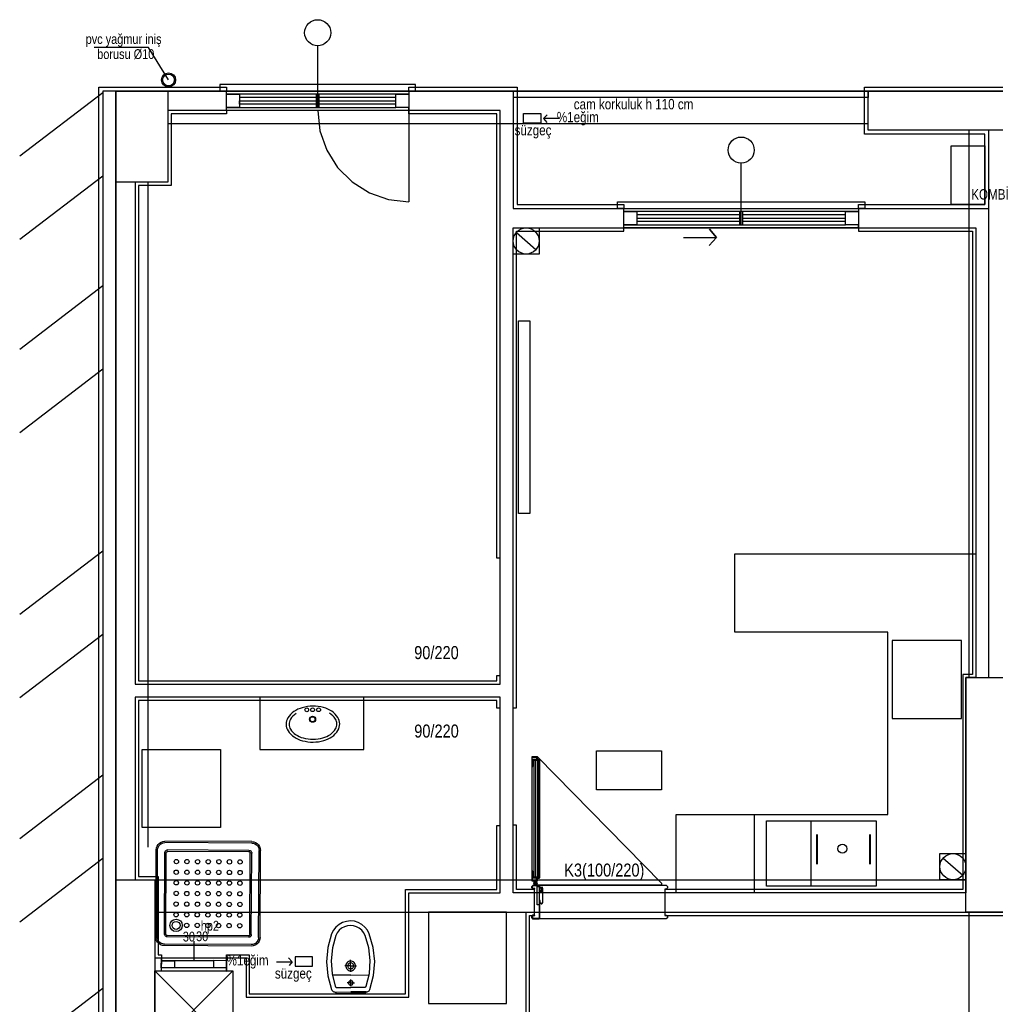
# Model space of a CAD drawing. Header units: centimetres. Extents: x 0 to 15445, y -30 to 2970.
# Tile 5 of 34: x 1281 to 1655, y 1543 to 1921. Entities that reach past the tile are written whole.
import ezdxf

# ---------------------------------------------------------------- set-up
doc = ezdxf.new("R2010")
doc.units = ezdxf.units.CM
doc.layers.add('ASN-MIMARI', color=8, linetype='CONTINUOUS')
doc.styles.get("Standard").update_dxf_attribs({"font": 'arial.ttf', "width": 0.8})

msp = doc.modelspace()

# ---------------------------------------------------------------- linework, layer by layer
at = {"layer": 'ASN-MIMARI'}
for p, q in [((1330.23, 1910.21), (1309.29, 1910.21)), ((1337.87, 1897.79), (1330.23, 1910.21)), ((1478.75, 1591.97), (1478.75, 1636.85)), ((1479.4, 1637.25), (1479.4, 1637.2)), ((1584.36, 1613.57), (1584.36, 1588.57)), ((1369.83, 1605.63), (1336.47, 1605.8)), ((1369.83, 1605.07), (1336.47, 1605.25)), ((1586.58, 1596.97), (1586.58, 1608.35)), ((1586.88, 1596.97), (1586.88, 1608.35)), ((1606.83, 1608.35), (1606.83, 1596.97)), ((1607.13, 1608.35), (1607.13, 1596.97)), ((1332.94, 1569.13), (1333.12, 1602.48)), ((1333.5, 1569.12), (1333.68, 1602.48)), ((1336.28, 1570.22), (1336.45, 1601.35)), ((1336.84, 1570.22), (1337.01, 1601.35)), ((1368.7, 1601.74), (1337.56, 1601.9)), ((1368.7, 1602.3), (1337.57, 1602.46)), ((1372.42, 1568.92), (1372.59, 1602.28)), ((1372.97, 1568.91), (1373.15, 1602.27)), ((1369.09, 1570.05), (1369.25, 1601.18)), ((1369.64, 1570.04), (1369.81, 1601.18)), ((1478.4, 1590.32), (1478.4, 1590.62)), ((1478.65, 1588.97), (1478.65, 1590.57)), ((1478.96, 1590.28), (1478.96, 1590.62)), ((1479.4, 1591.57), (1479.4, 1591.62)), ((1477.3, 1588.47), (1477.8, 1588.97)), ((1477.3, 1587.97), (1477.3, 1588.47)), ((1477.8, 1587.47), (1477.3, 1587.97)), ((1477.8, 1588.97), (1528.78, 1588.97)), ((1478.29, 1587.47), (1477.8, 1587.47)), ((1479.45, 1589.77), (1477.85, 1589.77)), ((1478.29, 1577.47), (1478.29, 1587.47)), ((1478.37, 1589.24), (1478.37, 1588.97)), ((1478.92, 1589.24), (1478.92, 1588.97)), ((1526.78, 1588.97), (1479.8, 1588.97)), ((1528.29, 1587.47), (1528.29, 1577.47)), ((1528.78, 1587.47), (1528.29, 1587.47)), ((1528.78, 1588.97), (1529.28, 1588.47)), ((1529.28, 1587.97), (1528.78, 1587.47)), ((1529.28, 1588.47), (1529.28, 1587.97)), ((1480.3, 1582), (1480.1, 1582)), ((1480.1, 1582), (1480.1, 1576.47)), ((1480.3, 1576.47), (1480.3, 1582)), ((1477.3, 1576.97), (1477.8, 1577.47)), ((1477.3, 1576.97), (1477.3, 1576.47)), ((1477.3, 1576.47), (1477.3, 1576.97)), ((1477.8, 1575.97), (1477.3, 1576.47)), ((1477.5, 1576.97), (1477.5, 1576.47)), ((1477.5, 1576.47), (1477.5, 1576.97)), ((1478.48, 1577.47), (1477.8, 1577.47)), ((1477.8, 1577.47), (1478.29, 1577.47)), ((1477.8, 1577.27), (1478.48, 1577.27)), ((1479.8, 1576.17), (1477.8, 1576.17)), ((1477.8, 1575.97), (1479.8, 1575.97)), ((1528.78, 1575.97), (1477.8, 1575.97)), ((1478.48, 1577.27), (1478.48, 1577.47)), ((1528.29, 1577.47), (1528.78, 1577.47)), ((1528.78, 1577.47), (1529.28, 1576.97)), ((1529.28, 1576.47), (1528.78, 1575.97)), ((1529.28, 1576.97), (1529.28, 1576.47)), ((1368.53, 1569.49), (1337.39, 1569.66)), ((1368.53, 1568.94), (1337.39, 1569.1)), ((1347.63, 1567.49), (1347.61, 1559.98)), ((1369.62, 1566.15), (1336.26, 1566.33)), ((1369.62, 1565.59), (1336.26, 1565.77)), ((1407.76, 1555.71), (1407.74, 1560.28)), ((1407.75, 1557.97), (1405.53, 1557.96)), ((1407.75, 1557.97), (1409.97, 1557.98)), ((1407.77, 1554.47), (1400.71, 1554.43)), ((1407.77, 1554.47), (1414.83, 1554.51)), ((1407.79, 1550.25), (1407.77, 1552.8)), ((1402.54, 1549.69), (1407.79, 1549.72)), ((1407.78, 1551.47), (1406.38, 1551.46)), ((1407.78, 1551.47), (1409.18, 1551.48)), ((1413.04, 1549.75), (1407.79, 1549.72)), ((1401.85, 1547.94), (1407.8, 1547.97)), ((1402.05, 1547.94), (1402.05, 1547.79)), ((1402.4, 1547.44), (1407.8, 1547.47)), ((1413.75, 1548), (1407.8, 1547.97)), ((1413.2, 1547.5), (1407.8, 1547.47)), ((1413.55, 1548), (1413.55, 1547.85))]:
    msp.add_line(p, q, dxfattribs=at)
for points in [[(1395.1, 1887.28), (1395.1, 1910.9)], [(1430.1, 1893.53), (1432.6, 1893.53), (1432.6, 1896.03), (1357.6, 1896.03), (1357.6, 1893.53), (1360.1, 1893.53)], [(1312.6, 1892.87), (1280.76, 1868.51)], [(1360.1, 1188.53), (1360.1, 1187.03), (1311.1, 1187.03), (1311.1, 1895.03), (1360.1, 1895.03), (1360.1, 1893.53)], [(1317.6, 1893.53), (1312.6, 1893.53), (1312.6, 1188.53), (1317.6, 1188.53), (1317.6, 1893.53)], [(1317.6, 1893.53), (1317.6, 1188.53), (1992.6, 1188.53), (1992.6, 1233.53), (2317.6, 1233.53), (2317.6, 1188.53), (2985.1, 1188.53), (2985.1, 1893.53), (1317.6, 1893.53)], [(1337.6, 1893.53), (1337.6, 1858.53), (1317.6, 1858.53), (1317.6, 1893.53), (1337.6, 1893.53)], [(1337.6, 1893.53), (1626.35, 1893.53)], [(1430.1, 1886.03), (1360.1, 1886.03), (1360.1, 1893.53), (1430.1, 1893.53), (1430.1, 1886.03), (1430.1, 1887.28), (1425.1, 1887.28), (1425.1, 1892.28), (1430.1, 1892.28), (1360.1, 1892.28), (1365.1, 1892.28), (1365.1, 1887.28), (1360.1, 1887.28), (1425.1, 1887.28), (1425.1, 1888.53), (1395.73, 1888.53)], [(1395.73, 1887.28), (1395.73, 1892.28), (1394.48, 1892.28), (1394.48, 1887.28), (1395.73, 1887.28)], [(1430.1, 1893.53), (1430.1, 1895.03), (1471.6, 1895.03), (1471.6, 1850.03), (1512.6, 1850.03), (1512.6, 1848.53)], [(1606.35, 1893.53), (1470.1, 1893.53), (1470.1, 1848.53), (1652.6, 1848.53), (1652.6, 1848.53), (1652.6, 1878.53), (1606.35, 1878.53), (1606.35, 1893.53)], [(1606.35, 1893.53), (1606.35, 1891.03), (1470.1, 1891.03)], [(1602.6, 1848.53), (1602.6, 1850.03), (1651.1, 1850.03), (1651.1, 1877.03), (1604.85, 1877.03), (1604.85, 1895.03), (1700.1, 1895.03), (1700.1, 1893.53)], [(1696.35, 1878.53), (1606.35, 1878.53), (1606.35, 1893.53), (1696.35, 1893.53), (1696.35, 1878.53)], [(1394.48, 1891.03), (1365.1, 1891.03)], [(1394.48, 1888.53), (1365.1, 1888.53), (1365.1, 1889.78), (1394.48, 1889.78)], [(1395.73, 1889.78), (1425.1, 1889.78), (1425.1, 1891.03), (1395.73, 1891.03)], [(1465.1, 1666.03), (1465.1, 1886.03), (1337.6, 1886.03), (1337.6, 1858.53), (1325.1, 1858.53), (1325.1, 1666.03), (1465.1, 1666.03)], [(1360.1, 1886.03), (1360.1, 1884.78), (1338.85, 1884.78), (1338.85, 1857.28), (1326.35, 1857.28), (1326.35, 1667.28), (1463.85, 1667.28), (1463.85, 1669.31), (1465.1, 1669.31)], [(1395.1, 1886.03), (1395.98, 1878.24), (1398.57, 1870.84), (1402.74, 1864.21), (1408.28, 1858.67), (1414.92, 1854.5), (1422.31, 1851.91), (1430.1, 1851.03)], [(1465.1, 1714.31), (1463.85, 1714.31), (1463.85, 1884.78), (1430.1, 1884.78), (1430.1, 1886.03)], [(1430.1, 1886.03), (1430.1, 1851.03)], [(1480.71, 1881.23), (1474.01, 1881.23), (1474.01, 1884.93), (1480.71, 1884.93), (1480.71, 1881.23)], [(1337.6, 1881.03), (1606.35, 1881.03)], [(1487.88, 1882.96), (1481.8, 1882.96), (1483.21, 1884.45), (1481.8, 1882.96), (1483.01, 1881.5)], [(1645.1, 1668.53), (1645.1, 1878.53)], [(1638.21, 1850.03), (1638.21, 1872.5), (1651.1, 1872.5), (1651.1, 1850.03), (1638.21, 1850.03)], [(1557.6, 1842.28), (1557.6, 1865.9)], [(1317.6, 1603.53), (1317.6, 1863.53)], [(1312.6, 1860.92), (1280.76, 1836.55)], [(1330.1, 1603.53), (1330.1, 1858.53)], [(1512.6, 1848.53), (1510.1, 1848.53), (1510.1, 1851.03), (1605.1, 1851.03), (1605.1, 1848.53), (1602.6, 1848.53)], [(1602.6, 1841.03), (1512.6, 1841.03), (1512.6, 1848.53), (1602.6, 1848.53), (1602.6, 1841.03), (1602.6, 1842.28), (1597.6, 1842.28), (1597.6, 1847.28), (1602.6, 1847.28), (1512.6, 1847.28), (1517.6, 1847.28), (1517.6, 1842.28), (1512.6, 1842.28), (1597.6, 1842.28), (1597.6, 1843.53), (1558.23, 1843.53)], [(1558.23, 1842.28), (1558.23, 1847.28), (1556.98, 1847.28), (1556.98, 1842.28), (1558.23, 1842.28)], [(1647.6, 1668.53), (1652.6, 1668.53), (1652.6, 1850.03)], [(1556.98, 1846.03), (1517.6, 1846.03)], [(1517.6, 1844.78), (1556.98, 1844.78)], [(1556.98, 1843.53), (1517.6, 1843.53)], [(1558.23, 1844.78), (1597.6, 1844.78), (1597.6, 1846.03), (1558.23, 1846.03)], [(1647.6, 1841.03), (1647.6, 1668.53), (1643.85, 1668.53), (1643.85, 1586.03), (1470.1, 1586.03), (1470.1, 1841.03), (1647.6, 1841.03)], [(1470.1, 1656.9), (1471.35, 1656.9), (1471.35, 1839.78), (1512.6, 1839.78), (1512.6, 1841.03)], [(1480.1, 1841.03), (1480.1, 1831.03), (1470.1, 1831.03), (1470.1, 1841.03), (1480.1, 1841.03)], [(1471.35, 1839.33), (1478.86, 1832.73)], [(1602.6, 1841.03), (1602.6, 1839.78), (1646.35, 1839.78), (1646.35, 1669.78), (1642.6, 1669.78), (1642.6, 1587.28), (1528.29, 1587.28), (1528.29, 1586.03)], [(1535.44, 1837.41), (1548.15, 1837.41), (1545.4, 1840.62), (1548.15, 1837.41), (1545.33, 1834.24)], [(1312.6, 1818.76), (1280.76, 1794.4)], [(1476.51, 1731.5), (1472.14, 1731.5), (1472.14, 1805.4), (1476.51, 1805.4), (1476.51, 1731.5)], [(1312.6, 1786.8), (1280.76, 1762.44)], [(1312.6, 1717.07), (1280.76, 1692.71)], [(1532.6, 1586.03), (1532.6, 1616.03), (1613.85, 1616.03), (1613.85, 1686.03), (1555.1, 1686.03), (1555.1, 1716.03), (1647.6, 1716.03), (1647.6, 1668.53)], [(1312.6, 1685.11), (1280.76, 1660.75)], [(1642.1, 1652.84), (1642.1, 1682.84), (1615.46, 1682.84), (1615.46, 1652.84), (1642.1, 1652.84)], [(1643.85, 1578.53), (1643.85, 1668.53), (1658.85, 1668.53), (1658.85, 1578.53), (1643.85, 1578.53)], [(1430.1, 1546.03), (1430.1, 1586.03), (1465.1, 1586.03), (1465.1, 1661.03), (1325.1, 1661.03), (1325.1, 1591.03), (1332.6, 1591.03), (1332.6, 1561.03), (1367.6, 1561.03), (1367.6, 1546.03), (1430.1, 1546.03)], [(1465.1, 1656.89), (1463.85, 1656.89), (1463.85, 1659.78), (1326.35, 1659.78), (1326.35, 1592.28), (1333.85, 1592.28), (1333.85, 1562.28), (1335.12, 1562.28), (1335.12, 1561.03)], [(1372.87, 1661.03), (1372.87, 1641.03), (1412.87, 1641.03), (1412.87, 1661.03)], [(1385.98, 1655.53), (1385.32, 1655.02), (1384.71, 1654.45), (1384.16, 1653.81), (1383.69, 1653.12)], [(1386.84, 1654.78), (1386.19, 1654.33), (1385.6, 1653.8), (1385.08, 1653.2), (1384.63, 1652.55)], [(1389.15, 1657.01), (1388.32, 1656.74), (1387.51, 1656.4), (1386.73, 1655.99), (1385.98, 1655.53)], [(1393.24, 1657.6), (1392.2, 1657.56), (1391.17, 1657.44), (1390.15, 1657.26), (1389.15, 1657.01)], [(1397.33, 1657.07), (1396.32, 1657.3), (1395.3, 1657.47), (1394.27, 1657.57), (1393.24, 1657.6)], [(1400.52, 1655.63), (1399.77, 1656.08), (1398.98, 1656.48), (1398.17, 1656.81), (1397.33, 1657.07)], [(1401.91, 1652.67), (1401.45, 1653.32), (1400.92, 1653.9), (1400.32, 1654.42), (1399.67, 1654.87)], [(1402.84, 1653.25), (1402.36, 1653.94), (1401.81, 1654.57), (1401.19, 1655.13), (1400.52, 1655.63)], [(1383.69, 1653.12), (1383.39, 1652.54), (1383.17, 1651.93), (1383.04, 1651.29), (1383, 1650.64)], [(1383, 1650.64), (1383.05, 1649.99), (1383.19, 1649.35), (1383.42, 1648.74), (1383.73, 1648.16)], [(1384.63, 1652.55), (1384.4, 1652.11), (1384.23, 1651.63), (1384.13, 1651.14), (1384.1, 1650.64)], [(1384.1, 1650.64), (1384.14, 1650.14), (1384.24, 1649.66), (1384.42, 1649.19), (1384.65, 1648.74)], [(1402.47, 1650.77), (1402.43, 1651.27), (1402.32, 1651.76), (1402.15, 1652.23), (1401.91, 1652.67)], [(1401.94, 1648.86), (1402.17, 1649.31), (1402.34, 1649.78), (1402.44, 1650.27), (1402.47, 1650.77)], [(1403.56, 1650.78), (1403.51, 1651.43), (1403.37, 1652.07), (1403.15, 1652.68), (1402.84, 1653.25)], [(1402.87, 1648.3), (1403.17, 1648.87), (1403.39, 1649.49), (1403.52, 1650.13), (1403.56, 1650.78)], [(1383.73, 1648.16), (1384.21, 1647.48), (1384.76, 1646.85), (1385.38, 1646.28), (1386.05, 1645.79)], [(1384.65, 1648.74), (1385.07, 1648.16), (1385.54, 1647.61), (1386.07, 1647.13), (1386.65, 1646.7)], [(1386.65, 1646.7), (1387.33, 1646.29), (1388.04, 1645.93), (1388.77, 1645.64), (1389.52, 1645.4)], [(1397.12, 1645.45), (1397.87, 1645.7), (1398.6, 1646.01), (1399.3, 1646.37), (1399.97, 1646.79)], [(1399.97, 1646.79), (1400.54, 1647.23), (1401.07, 1647.72), (1401.53, 1648.27), (1401.94, 1648.86)], [(1400.58, 1645.89), (1401.25, 1646.39), (1401.86, 1646.97), (1402.4, 1647.6), (1402.87, 1648.3)], [(1386.05, 1645.79), (1386.8, 1645.33), (1387.59, 1644.94), (1388.4, 1644.61), (1389.24, 1644.35)], [(1389.24, 1644.35), (1390.25, 1644.11), (1391.27, 1643.94), (1392.3, 1643.85), (1393.33, 1643.82)], [(1389.52, 1645.4), (1390.46, 1645.18), (1391.41, 1645.03), (1392.36, 1644.94), (1393.32, 1644.91)], [(1393.32, 1644.91), (1394.28, 1644.95), (1395.24, 1645.05), (1396.18, 1645.22), (1397.12, 1645.45)], [(1393.33, 1643.82), (1394.36, 1643.86), (1395.39, 1643.97), (1396.41, 1644.15), (1397.42, 1644.4)], [(1397.42, 1644.4), (1398.25, 1644.68), (1399.06, 1645.02), (1399.84, 1645.42), (1400.58, 1645.89)], [(1327.79, 1611.02), (1327.79, 1641.02), (1357.79, 1641.02), (1357.79, 1611.02), (1327.79, 1611.02)], [(1502.05, 1625.48), (1502.05, 1640.48), (1527.05, 1640.48), (1527.05, 1625.48), (1502.05, 1625.48)], [(1477.35, 1638.1), (1479.3, 1638.1), (1479.3, 1637.25), (1479.4, 1637.25), (1479.4, 1638.2), (1477.25, 1638.2), (1477.25, 1590.62), (1479.4, 1590.62), (1479.4, 1591.57), (1479.3, 1591.57), (1479.3, 1590.72), (1477.35, 1590.72), (1477.35, 1638.1)], [(1477.4, 1637.05), (1477.4, 1634.55), (1477.6, 1634.55), (1477.6, 1636.85), (1479.9, 1636.85), (1479.9, 1634.55), (1480.1, 1634.55), (1480.1, 1637.05), (1477.4, 1637.05)], [(1477.4, 1634.5), (1477.65, 1634.5), (1477.65, 1636.8), (1478, 1636.8), (1478, 1592.02), (1477.65, 1592.02), (1477.65, 1594.32), (1477.4, 1594.32), (1477.4, 1634.5)], [(1479.05, 1638.1), (1479.05, 1637.15), (1477.45, 1637.15), (1477.45, 1638.1)], [(1479.15, 1637.95), (1479.15, 1637.1), (1480.15, 1637.1), (1480.15, 1591.72), (1479.15, 1591.72), (1479.15, 1590.87), (1479.25, 1590.87), (1479.25, 1591.62), (1480.25, 1591.62), (1480.25, 1637.2), (1479.25, 1637.2), (1479.25, 1637.95), (1479.15, 1637.95)], [(1479.4, 1638.2), (1527.08, 1589.77), (1527.08, 1588.97)], [(1479.85, 1634.5), (1479.85, 1636.8), (1479.5, 1636.8), (1479.5, 1592.02), (1479.85, 1592.02), (1479.85, 1594.32), (1480.1, 1594.32), (1480.1, 1634.5), (1479.85, 1634.5)], [(1312.6, 1631.1), (1280.76, 1606.74)], [(1532.6, 1586.03), (1532.6, 1616.03), (1562.6, 1616.03), (1562.6, 1586.03)], [(1609.36, 1588.57), (1567.36, 1588.57), (1567.36, 1613.57), (1609.36, 1613.57), (1609.36, 1588.57)], [(1360.11, 1561), (1360.11, 1562.28), (1368.85, 1562.28), (1368.85, 1547.28), (1428.85, 1547.28), (1428.85, 1587.28), (1463.85, 1587.28), (1463.85, 1611.89), (1465.1, 1611.89)], [(1478.29, 1586.03), (1478.29, 1587.28), (1471.35, 1587.28), (1471.35, 1611.9), (1470.1, 1611.9)], [(1333.12, 1602.48), (1333.21, 1603.23), (1333.46, 1603.93), (1333.86, 1604.56), (1334.39, 1605.09), (1335.02, 1605.48), (1335.73, 1605.72), (1336.47, 1605.8)], [(1333.68, 1602.48), (1333.75, 1603.1), (1333.96, 1603.69), (1334.29, 1604.21), (1334.73, 1604.65), (1335.26, 1604.98), (1335.85, 1605.18), (1336.47, 1605.25)], [(1369.83, 1605.63), (1370.57, 1605.54), (1371.28, 1605.29), (1371.91, 1604.89), (1372.43, 1604.36), (1372.83, 1603.72), (1373.07, 1603.02), (1373.15, 1602.27)], [(1369.83, 1605.07), (1370.45, 1605), (1371.03, 1604.79), (1371.56, 1604.45), (1372, 1604.01), (1372.33, 1603.48), (1372.53, 1602.89), (1372.59, 1602.28)], [(1336.45, 1601.35), (1336.48, 1601.6), (1336.56, 1601.84), (1336.7, 1602.05), (1336.87, 1602.22), (1337.08, 1602.35), (1337.32, 1602.43), (1337.57, 1602.46)], [(1337.01, 1601.35), (1337.02, 1601.48), (1337.06, 1601.59), (1337.13, 1601.7), (1337.22, 1601.79), (1337.32, 1601.85), (1337.44, 1601.89), (1337.56, 1601.9)], [(1368.7, 1602.3), (1368.95, 1602.27), (1369.18, 1602.18), (1369.39, 1602.05), (1369.57, 1601.87), (1369.7, 1601.66), (1369.78, 1601.43), (1369.81, 1601.18)], [(1368.7, 1601.74), (1368.82, 1601.73), (1368.94, 1601.68), (1369.05, 1601.62), (1369.13, 1601.53), (1369.2, 1601.42), (1369.24, 1601.3), (1369.25, 1601.18)], [(1312.6, 1599.14), (1280.76, 1574.78)], [(1643.85, 1601.03), (1643.85, 1591.03), (1633.85, 1591.03), (1633.85, 1601.03), (1643.85, 1601.03)], [(1635.1, 1599.33), (1642.61, 1592.73)], [(1477.6, 1591.97), (1477.6, 1594.27), (1477.4, 1594.27), (1477.4, 1591.77), (1480.1, 1591.77), (1480.1, 1594.27), (1479.9, 1594.27), (1479.9, 1591.97), (1477.6, 1591.97)], [(1317.6, 1491.03), (1317.6, 1591.03), (1332.6, 1591.03), (1332.6, 1491.03), (1317.6, 1491.03)], [(1332.6, 1591.03), (1643.85, 1591.03)], [(1479.05, 1590.72), (1479.05, 1591.67), (1477.45, 1591.67), (1477.45, 1590.72)], [(1480.3, 1586.81), (1480.3, 1588.47), (1479.8, 1588.97), (1477.8, 1588.97), (1477.3, 1588.47), (1477.3, 1587.97), (1477.8, 1587.47), (1478.48, 1587.47), (1478.48, 1587.67), (1477.8, 1587.67), (1477.5, 1587.97), (1477.5, 1588.47), (1477.8, 1588.77), (1479.8, 1588.77), (1480.1, 1588.47), (1480.1, 1586.61), (1481.3, 1586.61), (1481.3, 1587.76), (1481.35, 1587.76), (1481.35, 1582.23), (1481.05, 1581.93), (1480.8, 1581.93), (1480.5, 1582.23), (1480.5, 1583.06), (1480.3, 1583.06), (1480.3, 1582.23), (1480.8, 1581.73), (1481.05, 1581.73), (1481.55, 1582.23), (1481.55, 1587.76), (1481.09, 1587.76), (1481.09, 1586.81), (1480.3, 1586.81)], [(1479.29, 1588.44), (1480.04, 1588.44), (1480.04, 1581.46), (1479.29, 1581.46), (1479.29, 1588.44)], [(1481.04, 1587.81), (1481.31, 1588.02), (1481.51, 1588.07), (1481.04, 1588.07), (1480.35, 1588.07), (1480.35, 1586.88), (1481.04, 1586.88), (1481.04, 1587.81)], [(1480.94, 1587.77), (1480.45, 1587.71), (1480.45, 1587.97), (1481.01, 1587.97), (1480.95, 1587.84), (1480.94, 1587.81), (1480.94, 1587.77)], [(1643.85, 1586.03), (1557.6, 1586.03)], [(1332.6, 1578.53), (1643.85, 1578.53)], [(1407.66, 1575.22), (1406.12, 1575.06), (1404.64, 1574.59), (1403.29, 1573.84), (1402.11, 1572.84), (1401.15, 1571.62), (1400.46, 1570.23)], [(1414.91, 1570.3), (1414.21, 1571.68), (1413.24, 1572.89), (1412.05, 1573.89), (1410.69, 1574.62), (1409.2, 1575.07), (1407.66, 1575.22)], [(1467.6, 1543.53), (1467.6, 1578.53), (1437.6, 1578.53), (1437.6, 1543.53), (1467.6, 1543.53)], [(2827.6, 1578.53), (2827.6, 1503.53), (2240.13, 1503.53), (2240.1, 1488.53), (2335.6, 1488.53), (2335.6, 1366.03), (2167.6, 1366.03), (2167.6, 1253.53), (2167.6, 1253.53), (2167.6, 1241.03), (2092.6, 1241.03), (2092.6, 1503.53), (1475.1, 1503.53), (1475.1, 1578.53), (2827.6, 1578.53)], [(1478.29, 1503.53), (1478.29, 1504.78), (1476.35, 1504.78), (1476.35, 1577.28), (1478.29, 1577.28), (1478.29, 1578.53)], [(1477.8, 1577.47), (1477.69, 1577.46), (1477.58, 1577.42), (1477.48, 1577.36), (1477.41, 1577.28), (1477.35, 1577.19), (1477.31, 1577.08), (1477.3, 1576.97)], [(1477.3, 1576.47), (1477.31, 1576.36), (1477.35, 1576.25), (1477.41, 1576.16), (1477.48, 1576.08), (1477.58, 1576.02), (1477.69, 1575.98), (1477.8, 1575.97)], [(1477.8, 1577.27), (1477.73, 1577.26), (1477.67, 1577.24), (1477.61, 1577.2), (1477.56, 1577.16), (1477.53, 1577.1), (1477.5, 1577.04), (1477.5, 1576.97)], [(1477.5, 1576.47), (1477.5, 1576.4), (1477.53, 1576.34), (1477.56, 1576.28), (1477.61, 1576.24), (1477.67, 1576.2), (1477.73, 1576.18), (1477.8, 1576.17)], [(1479.8, 1575.97), (1479.91, 1575.98), (1480.01, 1576.02), (1480.11, 1576.08), (1480.19, 1576.16), (1480.25, 1576.25), (1480.28, 1576.36), (1480.3, 1576.47)], [(1479.8, 1576.17), (1479.86, 1576.18), (1479.93, 1576.2), (1479.98, 1576.24), (1480.03, 1576.28), (1480.07, 1576.34), (1480.09, 1576.4), (1480.1, 1576.47)], [(1528.29, 1578.53), (1528.29, 1577.28), (1810.1, 1577.28), (1810.1, 1578.53)], [(1645.1, 1503.53), (1645.1, 1578.53)], [(1407.67, 1573.47), (1406.48, 1573.34), (1405.33, 1572.98), (1404.28, 1572.4), (1403.37, 1571.62), (1402.63, 1570.68), (1402.09, 1569.61)], [(1413.28, 1569.66), (1412.74, 1570.73), (1411.99, 1571.67), (1411.07, 1572.44), (1410.01, 1573.01), (1408.86, 1573.36), (1407.67, 1573.47)], [(1336.26, 1565.77), (1335.52, 1565.86), (1334.81, 1566.11), (1334.18, 1566.51), (1333.66, 1567.04), (1333.27, 1567.68), (1333.02, 1568.38), (1332.94, 1569.13)], [(1336.26, 1566.33), (1335.65, 1566.4), (1335.06, 1566.61), (1334.53, 1566.94), (1334.1, 1567.39), (1333.77, 1567.91), (1333.56, 1568.5), (1333.5, 1569.12)], [(1337.39, 1569.1), (1337.14, 1569.13), (1336.91, 1569.21), (1336.7, 1569.35), (1336.52, 1569.52), (1336.39, 1569.74), (1336.31, 1569.97), (1336.28, 1570.22)], [(1337.39, 1569.66), (1337.27, 1569.67), (1337.15, 1569.71), (1337.05, 1569.78), (1336.96, 1569.87), (1336.89, 1569.98), (1336.85, 1570.09), (1336.84, 1570.22)], [(1369.09, 1570.05), (1369.07, 1569.92), (1369.03, 1569.8), (1368.96, 1569.7), (1368.88, 1569.61), (1368.77, 1569.55), (1368.65, 1569.51), (1368.53, 1569.49)], [(1369.64, 1570.04), (1369.61, 1569.8), (1369.53, 1569.56), (1369.4, 1569.35), (1369.22, 1569.18), (1369.01, 1569.04), (1368.77, 1568.96), (1368.53, 1568.94)], [(1372.42, 1568.92), (1372.34, 1568.3), (1372.14, 1567.71), (1371.8, 1567.19), (1371.36, 1566.75), (1370.83, 1566.42), (1370.24, 1566.22), (1369.62, 1566.15)], [(1372.97, 1568.91), (1372.89, 1568.17), (1372.64, 1567.47), (1372.23, 1566.84), (1371.7, 1566.31), (1371.07, 1565.92), (1370.36, 1565.67), (1369.62, 1565.59)], [(1400.46, 1570.23), (1398.99, 1564.99), (1398.49, 1559.57), (1398.98, 1554.15), (1400.44, 1548.91)], [(1402.09, 1569.61), (1400.74, 1564.85), (1400.24, 1559.92), (1400.61, 1554.99), (1401.83, 1550.2)], [(1413.74, 1550.26), (1414.92, 1555.06), (1415.23, 1560), (1414.68, 1564.92), (1413.28, 1569.66)], [(1415.15, 1548.98), (1416.56, 1554.24), (1416.99, 1559.66), (1416.44, 1565.08), (1414.91, 1570.3)], [(1360.11, 1561), (1360.11, 1561), (1360.1, 1556), (1360.1, 1557.19), (1335.1, 1557.25), (1335.12, 1561.06), (1360.11, 1561)], [(1335.1, 1556.06), (1360.1, 1556), (1360.11, 1560.98), (1335.11, 1561.06), (1335.1, 1556.06)], [(1335.11, 1560.03), (1335.11, 1560.03)], [(1355.11, 1559.99), (1335.11, 1559.98)], [(1335.11, 1559.98), (1340.11, 1559.97), (1340.1, 1557.24)], [(1340.11, 1560.02), (1355.11, 1559.99)], [(1360.11, 1559.98), (1355.11, 1559.99), (1355.1, 1557.21)], [(1379.25, 1559.54), (1385.33, 1559.54), (1383.92, 1561.03), (1385.33, 1559.54), (1384.12, 1558.08)], [(1386.42, 1557.81), (1393.12, 1557.81), (1393.12, 1561.51), (1386.42, 1561.51), (1386.42, 1557.81)], [(1407.74, 1559.84), (1407.35, 1559.8), (1406.98, 1559.68), (1406.64, 1559.48), (1406.35, 1559.22), (1406.12, 1558.9), (1405.96, 1558.54), (1405.88, 1558.16), (1405.88, 1557.76), (1405.97, 1557.38), (1406.13, 1557.02), (1406.36, 1556.71), (1406.65, 1556.45), (1406.99, 1556.25), (1407.37, 1556.13), (1407.76, 1556.09)], [(1407.76, 1556.09), (1408.15, 1556.14), (1408.52, 1556.26), (1408.86, 1556.46), (1409.15, 1556.72), (1409.38, 1557.04), (1409.53, 1557.4), (1409.61, 1557.78), (1409.61, 1558.18), (1409.53, 1558.56), (1409.37, 1558.92), (1409.14, 1559.23), (1408.84, 1559.49), (1408.5, 1559.69), (1408.13, 1559.81), (1407.74, 1559.84)], [(1362.6, 1556.03), (1362.6, 1526.03), (1332.6, 1526.03), (1332.6, 1556.03), (1362.6, 1556.03), (1332.6, 1526.03), (1332.6, 1556.03), (1362.6, 1526.03)], [(1407.74, 1559.12), (1407.5, 1559.09), (1407.28, 1559.02), (1407.07, 1558.9), (1406.89, 1558.74), (1406.75, 1558.54), (1406.65, 1558.32), (1406.6, 1558.08), (1406.61, 1557.84), (1406.66, 1557.61), (1406.76, 1557.39), (1406.9, 1557.2), (1407.08, 1557.04), (1407.29, 1556.92), (1407.51, 1556.84), (1407.75, 1556.82)], [(1407.75, 1556.82), (1407.99, 1556.85), (1408.22, 1556.92), (1408.43, 1557.04), (1408.61, 1557.2), (1408.75, 1557.4), (1408.84, 1557.62), (1408.89, 1557.86), (1408.89, 1558.1), (1408.84, 1558.33), (1408.74, 1558.55), (1408.6, 1558.74), (1408.42, 1558.9), (1408.21, 1559.02), (1407.98, 1559.1), (1407.74, 1559.12)], [(1407.78, 1552.35), (1407.59, 1552.32), (1407.42, 1552.27), (1407.26, 1552.18), (1407.13, 1552.05), (1407.02, 1551.9), (1406.95, 1551.74), (1406.91, 1551.56), (1406.91, 1551.37), (1406.95, 1551.2), (1407.03, 1551.03), (1407.13, 1550.88), (1407.27, 1550.76), (1407.43, 1550.67), (1407.6, 1550.61), (1407.79, 1550.6)], [(1407.79, 1550.6), (1407.97, 1550.62), (1408.14, 1550.67), (1408.3, 1550.76), (1408.43, 1550.89), (1408.54, 1551.04), (1408.61, 1551.2), (1408.65, 1551.38), (1408.65, 1551.57), (1408.61, 1551.74), (1408.54, 1551.91), (1408.43, 1552.06), (1408.29, 1552.18), (1408.13, 1552.27), (1407.96, 1552.33), (1407.78, 1552.35)], [(1312.6, 1549.3), (1280.76, 1524.94)], [(1400.44, 1548.91), (1400.57, 1548.64), (1400.76, 1548.4), (1400.99, 1548.2), (1401.26, 1548.06), (1401.55, 1547.97), (1401.85, 1547.94)], [(1401.83, 1550.2), (1401.9, 1550.06), (1401.99, 1549.93), (1402.11, 1549.83), (1402.24, 1549.75), (1402.39, 1549.71), (1402.54, 1549.69)], [(1413.04, 1549.75), (1413.19, 1549.76), (1413.34, 1549.81), (1413.47, 1549.89), (1413.59, 1549.99), (1413.68, 1550.12), (1413.74, 1550.26)], [(1413.75, 1548), (1414.05, 1548.03), (1414.34, 1548.12), (1414.6, 1548.27), (1414.83, 1548.47), (1415.02, 1548.71), (1415.15, 1548.98)], [(1402.05, 1547.79), (1402.06, 1547.71), (1402.09, 1547.64), (1402.13, 1547.57), (1402.18, 1547.52), (1402.25, 1547.48), (1402.32, 1547.45), (1402.4, 1547.44)], [(1413.2, 1547.5), (1413.28, 1547.51), (1413.35, 1547.53), (1413.42, 1547.57), (1413.47, 1547.63), (1413.52, 1547.7), (1413.54, 1547.77), (1413.55, 1547.85)]]:
    msp.add_lwpolyline(points, dxfattribs=at)
for centre, radius in [((1395.1, 1915.9), 5), ((1337.87, 1897.79), 2.7), ((1337.87, 1897.79), 2.25), ((1557.6, 1870.9), 5), ((1475.1, 1836.03), 5), ((1390.91, 1656.19), 0.713), ((1393.16, 1656.21), 0.713), ((1395.46, 1656.23), 0.713), ((1393.16, 1652.58), 1.15), ((1393.16, 1652.58), 0.969), ((1596.44, 1602.93), 1.73), ((1340.88, 1598), 0.834), ((1344.95, 1597.97), 0.834), ((1349.03, 1597.95), 0.834), ((1353.11, 1597.93), 0.834), ((1357.18, 1597.91), 0.834), ((1361.26, 1597.89), 0.834), ((1365.33, 1597.87), 0.834), ((1638.85, 1596.03), 5), ((1340.86, 1593.92), 0.834), ((1344.93, 1593.9), 0.834), ((1349.01, 1593.87), 0.834), ((1353.08, 1593.85), 0.834), ((1357.16, 1593.83), 0.834), ((1361.23, 1593.81), 0.834), ((1365.31, 1593.79), 0.834), ((1340.84, 1589.84), 0.834), ((1344.91, 1589.82), 0.834), ((1348.99, 1589.8), 0.834), ((1353.06, 1589.78), 0.834), ((1357.14, 1589.75), 0.834), ((1361.21, 1589.73), 0.834), ((1365.29, 1589.71), 0.834), ((1478.65, 1589.77), 0.6), ((1478.65, 1589.77), 0.4), ((1340.81, 1585.76), 0.834), ((1344.89, 1585.74), 0.834), ((1348.97, 1585.72), 0.834), ((1353.04, 1585.7), 0.834), ((1357.12, 1585.68), 0.834), ((1361.19, 1585.66), 0.834), ((1365.27, 1585.63), 0.834), ((1340.79, 1581.69), 0.834), ((1344.87, 1581.66), 0.834), ((1348.94, 1581.64), 0.834), ((1353.02, 1581.62), 0.834), ((1357.09, 1581.6), 0.834), ((1361.17, 1581.58), 0.834), ((1365.25, 1581.56), 0.834), ((1340.75, 1573.53), 2.36), ((1340.75, 1573.53), 1.53), ((1340.77, 1577.61), 0.834), ((1344.85, 1577.59), 0.834), ((1348.92, 1577.57), 0.834), ((1353, 1577.54), 0.834), ((1357.07, 1577.52), 0.834), ((1361.15, 1577.5), 0.834), ((1365.22, 1577.48), 0.834), ((1344.83, 1573.51), 0.834), ((1348.9, 1573.49), 0.834), ((1352.98, 1573.47), 0.834), ((1357.05, 1573.45), 0.834), ((1361.13, 1573.42), 0.834), ((1365.21, 1573.4), 0.834)]:
    msp.add_circle(centre, radius, dxfattribs=at)

# ---------------------------------------------------------------- texts
at = {"layer": 'ASN-MIMARI', "width": 0.8}
for s, height, p in [('pvc yağmur iniş', 3.75, (1306.08, 1911.61)), ('borusu %%c10', 3.75, (1310.51, 1905.83)), ('cam korkuluk h 110 cm', 3.9936, (1493.36, 1886.51)), ('%%%1eğim', 3.994, (1486.86, 1881.56)), ('süzgeç', 3.994, (1470.65, 1876.54)), ('KOMBİ', 3.994, (1645.86, 1851.91)), ('90/220', 5, (1432.13, 1675.65)), ('90/220', 5, (1432.15, 1645.55)), ('K3(100/220)', 5, (1489.7, 1592.24)), ('hp2', 3.75, (1350.24, 1571.51)), ('30', 3.75, (1343.35, 1567.34)), ('30', 3.75, (1348.43, 1567.46)), ('%%%1eğim', 3.994, (1360.15, 1558.14)), ('süzgeç', 3.994, (1378.68, 1553.12))]:
    msp.add_text(s, height=height, dxfattribs=at).set_placement(p)

doc.saveas('drawing.dxf')
